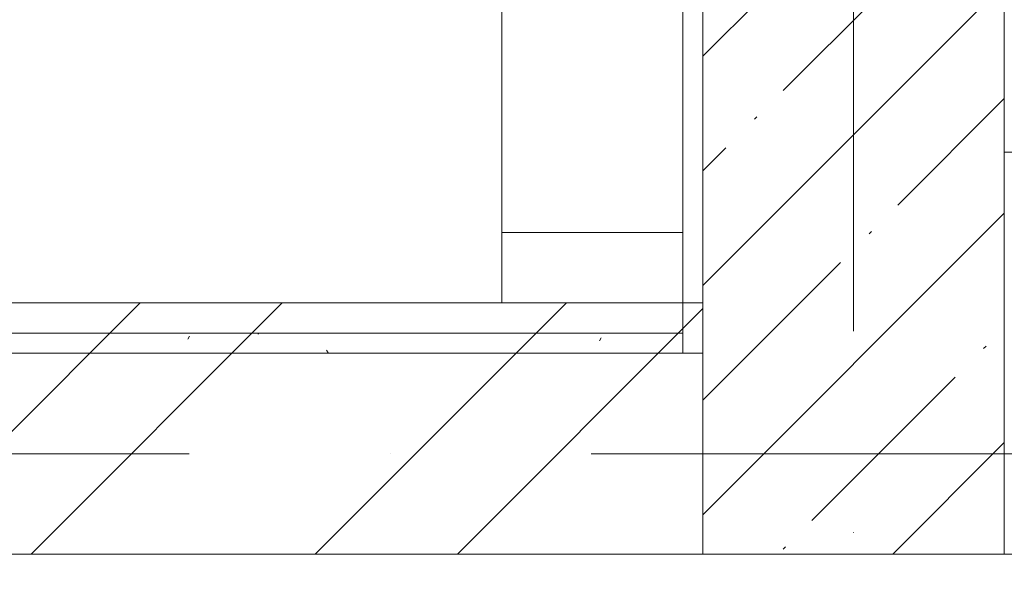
# Model space of a CAD drawing. Header units: millimetres. Extents: x 83162 to 161202, y 56220 to 105342.
# Tile 77 of 152: x 137440 to 138420, y 80579 to 81132. Entities that reach past the tile are written whole.
import ezdxf

# ---------------------------------------------------------------- set-up
doc = ezdxf.new("R2010")
doc.units = ezdxf.units.MM
doc.linetypes.add('4_ Штрихпунктир_ 10 х 2 мм', pattern=[1400, 1000, -200, 0, -200])
for name, color, linetype, lineweight in [('A-FLOR-____-MCUT', 7, 'Continuous', 9), ('A-FLOR-____-OTLN', 7, 'Continuous', 9), ('A-WALL-____-MCUT', 7, 'Continuous', 9), ('A-WALL-____-OTLN', 7, 'Continuous', 9), ('A-WALL-____-PATT', 7, 'Continuous', 9), ('S-GRID-____-OTLN', 7, 'Continuous', 9)]:
    doc.layers.add(name, color=color, linetype=linetype, lineweight=lineweight)
pattern_1 = [(0, (0, 0), (203.2, 50.8), [3.353, -149.047, 3.353, -149.047, -812.8]), (0, (0, 0), (203.2, 50.8), [-304.8, 3.353, -301.447, 3.353, -149.047, -355.6]), (0, (0, 0), (203.2, 50.8), [-762, 3.353, -98.247, 3.353, -250.647]), (120, (76.2, 25.4), (-145.59409, 150.576362), [3.353, -149.047, 3.353, -149.047, -812.8]), (120, (76.2, 25.4), (-145.59409, 150.576362), [-304.8, 3.353, -301.447, 3.353, -149.047, -355.6]), (120, (76.2, 25.4), (-145.59409, 150.576362), [-762, 3.353, -98.247, 3.353, -250.647]), (240, (101.6, 127), (-57.60591, -201.376362), [3.353, -149.047, 3.353, -149.047, -812.8]), (240, (101.6, 127), (-57.60591, -201.376362), [-304.8, 3.353, -301.447, 3.353, -149.047, -355.6]), (240, (101.6, 127), (-57.60591, -201.376362), [-762, 3.353, -98.247, 3.353, -250.647])]

# ---------------------------------------------------------------- blocks, each defined once
blk = doc.blocks.new('Л_3_03_дет6 - Л_3_03_дет1-4389095-ВКК_01_К3_З_ЭОМ_греющий кабель_')
at = {"layer": 'A-FLOR-____-MCUT', "color": 254, "lineweight": 5, "true_color": 0xcccccc}
for p, q in [((50920, 20450), (50920, 21270)), ((50250, 20450), (50920, 20450))]:
    blk.add_line(p, q, dxfattribs=at)
blk = doc.blocks.new('240311_Наметкина 10_РД_АР_К3_R21_rvt-1-ВКК_01_К3_З_ЭОМ_греющий кабель_')
at = {"layer": 'A-WALL-____-PATT', "lineweight": 5, "true_color": 0xcccccc}
h = blk.add_hatch(dxfattribs=at)
h.set_pattern_fill('FP_1', color=254, style=0, pattern_type=2)
h.set_pattern_definition([(45, (0, 0), (-114.04925, 114.04925), []), (45, (114.05, 0), (-114.04925, 114.04925), [201.613, -40.323, 3.353, -36.97])])
h.paths.add_polyline_path([(138420, 80600), (138420, 83000), (138120, 83000), (138120, 80600)])
h = blk.add_hatch(dxfattribs=at)
h.set_pattern_fill('FP_28', color=254, style=0, pattern_type=2)
h.set_pattern_definition([(45, (0, 0), (-212.13203, 212.13203), []), (45, (0, 141.4), (-212.13203, 212.13203), [])])
h.paths.add_polyline_path([(138120, 80600), (138120, 80850), (137400, 80850), (137400, 80600)])
at = {"layer": 'A-WALL-____-MCUT', "color": 254, "lineweight": 5, "true_color": 0xcccccc}
for p, q in [((138120, 83000), (138120, 80600)), ((138420, 80600), (138420, 83000)), ((139310, 81000), (138420, 81000)), ((138420, 81000), (138420, 80600)), ((138120, 80850), (137400, 80850)), ((138120, 80600), (138120, 80850)), ((137400, 80600), (138120, 80600)), ((138120, 80600), (138420, 80600)), ((138420, 80600), (139310, 80600))]:
    blk.add_line(p, q, dxfattribs=at)
at = {"layer": 'A-WALL-____-OTLN', "color": 254, "lineweight": 5, "true_color": 0xcccccc}
blk.add_line((137920, 80920), (138100, 80920), dxfattribs=at)
at = {"layer": 'A-FLOR-____-OTLN', "color": 254, "lineweight": 5, "true_color": 0xcccccc}
blk.add_blockref('Л_3_03_дет6 - Л_3_03_дет1-4389095-ВКК_01_К3_З_ЭОМ_греющий кабель_', (87000, 60400), dxfattribs=at)
blk = doc.blocks.new('Наметкина 10_РД_АР_К3_Отделка_R21_rvt-1-ВКК_01_К3_З_ЭОМ_греющий кабель_')
at = {"layer": 'A-WALL-____-PATT', "lineweight": 5, "true_color": 0xaaaaaa}
h = blk.add_hatch(dxfattribs=at)
h.set_pattern_fill('FP_35', color=253, style=0, pattern_type=2)
h.set_pattern_definition(pattern_1)
h.paths.add_polyline_path([(138120, 80800), (138120, 81670), (138100, 81670), (138100, 80800)])
h.paths.add_polyline_path([(138120, 81870), (138120, 83000), (138100, 83000), (138100, 81870)])
h = blk.add_hatch(dxfattribs=at)
h.set_pattern_fill('FP_35', color=253, style=0, pattern_type=2)
h.set_pattern_definition(pattern_1)
h.paths.add_polyline_path([(138100, 80800), (138100, 80820), (137016.09, 80820), (137016.09, 80800), (137674.95, 80800)])
h.paths.add_polyline_path([(135545.45, 80800), (136460, 80800), (136460, 80820), (134150, 80820), (134150, 80800), (134170, 80800)])
at = {"layer": 'A-WALL-____-MCUT', "color": 253, "lineweight": 5, "true_color": 0xaaaaaa}
for p, q in [((138100, 81670), (138100, 80800)), ((138120, 80800), (138120, 81670)), ((138100, 80820), (137016.09, 80820)), ((138100, 80800), (138100, 80820)), ((137016.09, 80800), (138100, 80800)), ((138100, 80800), (138120, 80800))]:
    blk.add_line(p, q, dxfattribs=at)
at = {"layer": 'S-GRID-____-OTLN', "color": 254, "linetype": '4_ Штрихпунктир_ 10 х 2 мм', "lineweight": 5, "true_color": 0xcccccc}
for p, q in [((138270, 57020.14), (138270, 104542.42)), ((153009.86, 80700), (83961.54, 80700))]:
    blk.add_line(p, q, dxfattribs=at)

msp = doc.modelspace()

# ---------------------------------------------------------------- block references
at = {"lineweight": 5}
for name in ['Наметкина 10_РД_АР_К3_Отделка_R21_rvt-1-ВКК_01_К3_З_ЭОМ_греющий кабель_', '240311_Наметкина 10_РД_АР_К3_R21_rvt-1-ВКК_01_К3_З_ЭОМ_греющий кабель_']:
    msp.add_blockref(name, (0, 0), dxfattribs=at)

doc.saveas('drawing.dxf')
